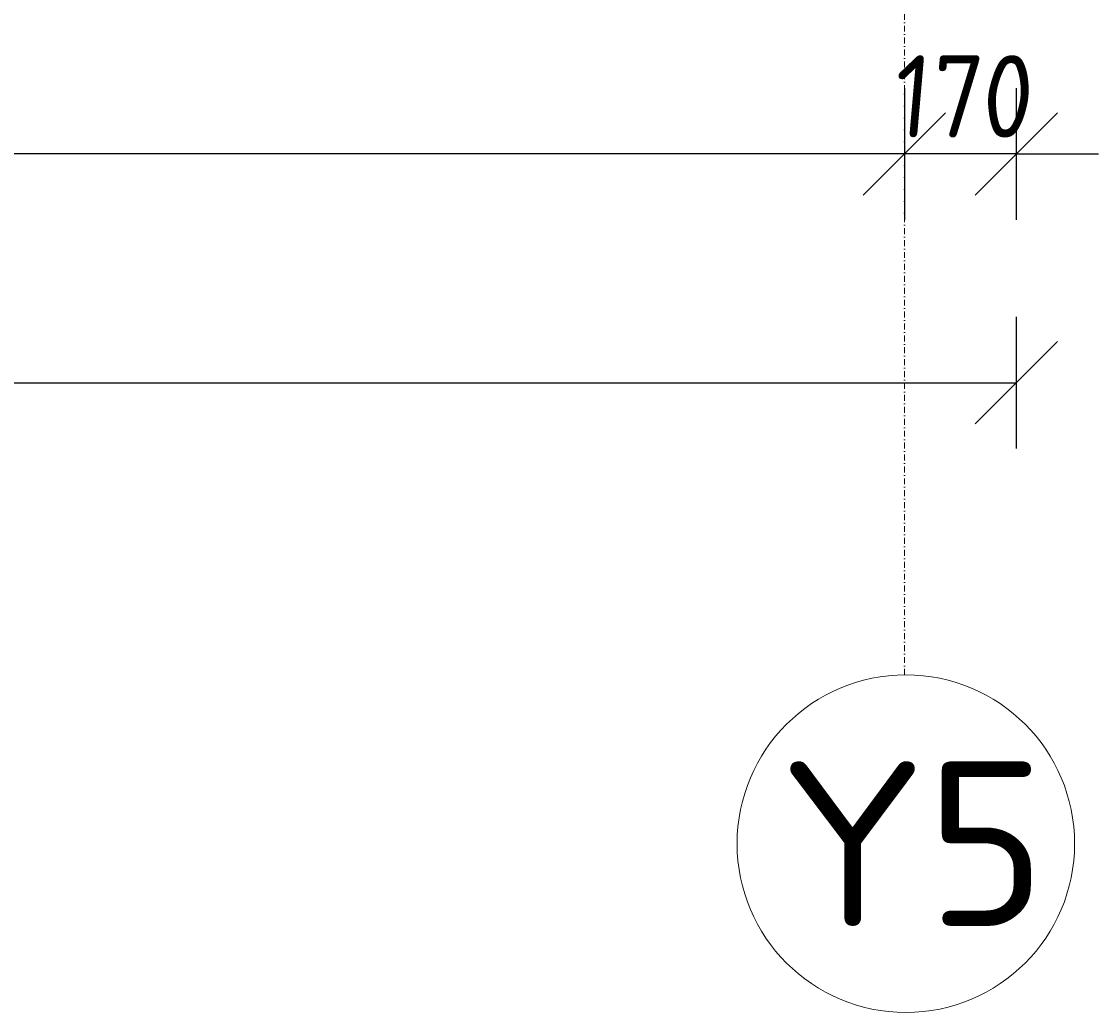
# Model space of a CAD drawing. Header units: millimetres. Extents: x 4047 to 23472, y 1613 to 16682.
# Tile 71 of 86: x 19529 to 21166, y 1613 to 3118. Entities that reach past the tile are written whole.
import ezdxf

# ---------------------------------------------------------------- set-up
doc = ezdxf.new("R2010")
doc.units = ezdxf.units.MM
doc.linetypes.add('Kropki i Kreski', pattern=[360, 180, -90, 0, -90])
doc.layers.add('Osie_Nr_pióra__101_Nr_pióra__7', color=3, linetype='Continuous', lineweight=18)
doc.layers.add('Rbcs_EX_Siatki', color=7, linetype='Continuous')
doc.layers.add('Rbcs_EX_Wymiary', color=7, linetype='Continuous')
doc.styles.add('RBCS_dim', font='isocpeur.ttf', dxfattribs={"width": 0.9, "oblique": 5})
doc.styles.add('RBCS_opis1', font='isocpeur.ttf', dxfattribs={"oblique": 5, "height": 5})
doc.dimstyles.new('Copy of RBCS_STANDARD', dxfattribs={"dimtxt": 2.5, "dimasz": 2.5, "dimexe": 2, "dimexo": 5, "dimgap": 0.5, "dimtad": 1, "dimdec": 0, "dimtxsty": 'RBCS_dim', "dimblk": 'OBLIQUE', "dimcen": 2.5, "dimclrd": 3, "dimclre": 3, "dimclrt": 6, "dimadec": 0, "dimazin": 0, "dimtfac": 1, "dimtdec": 0, "dimtix": 1, "dimtmove": 0, "dimatfit": 3, "dimfxl": 2, "dimfxlon": 1, "dimarcsym": 0})

# ---------------------------------------------------------------- blocks, each defined once
blk = doc.blocks.new('_OBLIQUE')
at = {"color": 0, "linetype": 'ByBlock'}
blk.add_line((-0.5, -0.5), (0.5, 0.5), dxfattribs=at)
blk = doc.blocks.new('*D306')
at = {"layer": 'Defpoints', "color": 0, "lineweight": 25, "transparency": 16777216}
for p in [(20870.8, 4456.1), (21040.8, 4456.1), (20870.8, 2917.1)]:
    blk.add_point(p, dxfattribs=at)
at = {"layer": 'Rbcs_EX_Wymiary', "color": 3, "lineweight": -2, "transparency": 16777216}
for p, q in [((20870.8, 3017.1), (20870.8, 2817.1)), ((21040.8, 3017.1), (21040.8, 2817.1)), ((20870.8, 2917.1), (20745.8, 2917.1)), ((21040.8, 2917.1), (20870.8, 2917.1)), ((21040.8, 2917.1), (21165.8, 2917.1))]:
    blk.add_line(p, q, dxfattribs=at)
at = {"layer": 'Rbcs_EX_Wymiary', "color": 3, "lineweight": -2, "transparency": 16777216, "xscale": 125, "yscale": 125, "zscale": 125}
blk.add_blockref('_OBLIQUE', (20870.8, 2917.1), dxfattribs=at)
at = {"layer": 'Rbcs_EX_Wymiary', "color": 3, "lineweight": -2, "transparency": 16777216, "xscale": 125, "yscale": 125, "zscale": 125, "rotation": 180}
blk.add_blockref('_OBLIQUE', (21040.8, 2917.1), dxfattribs=at)
at = {"layer": 'Rbcs_EX_Wymiary', "color": 6, "transparency": 16777216, "insert": (20955.8, 3004.6), "char_height": 125, "attachment_point": 5, "style": 'RBCS_dim'}
blk.add_mtext('170', dxfattribs=at)
blk = doc.blocks.new('*D307')
at = {"layer": 'Defpoints', "color": 0, "lineweight": 25, "transparency": 16777216}
for p in [(20870.8, 4456.1), (17770.8, 4439.1), (17770.8, 2917.1)]:
    blk.add_point(p, dxfattribs=at)
at = {"layer": 'Rbcs_EX_Wymiary', "color": 3, "lineweight": -2, "transparency": 16777216}
for p, q in [((17770.8, 3017.1), (17770.8, 2817.1)), ((20870.8, 3017.1), (20870.8, 2817.1)), ((20870.8, 2917.1), (17770.8, 2917.1))]:
    blk.add_line(p, q, dxfattribs=at)
at = {"layer": 'Rbcs_EX_Wymiary', "color": 3, "lineweight": -2, "transparency": 16777216, "xscale": 125, "yscale": 125, "zscale": 125, "rotation": 180}
blk.add_blockref('_OBLIQUE', (17770.8, 2917.1), dxfattribs=at)
at = {"layer": 'Rbcs_EX_Wymiary', "color": 3, "lineweight": -2, "transparency": 16777216, "xscale": 125, "yscale": 125, "zscale": 125}
blk.add_blockref('_OBLIQUE', (20870.8, 2917.1), dxfattribs=at)
at = {"layer": 'Rbcs_EX_Wymiary', "color": 6, "transparency": 16777216, "insert": (19320.8, 3004.6), "char_height": 125, "attachment_point": 5, "style": 'RBCS_dim'}
blk.add_mtext('3100', dxfattribs=at)
blk = doc.blocks.new('*D312')
at = {"layer": 'Defpoints', "color": 0, "lineweight": 25, "transparency": 16777216}
for p in [(8015.8, 4456.1), (21040.8, 4456.1), (21040.8, 2569.6)]:
    blk.add_point(p, dxfattribs=at)
at = {"layer": 'Rbcs_EX_Wymiary', "color": 3, "lineweight": -2, "transparency": 16777216}
for p, q in [((8015.8, 2669.6), (8015.8, 2469.6)), ((21040.8, 2669.6), (21040.8, 2469.6)), ((8015.8, 2569.6), (21040.8, 2569.6))]:
    blk.add_line(p, q, dxfattribs=at)
at = {"layer": 'Rbcs_EX_Wymiary', "color": 3, "lineweight": -2, "transparency": 16777216, "xscale": 125, "yscale": 125, "zscale": 125, "rotation": 180}
blk.add_blockref('_OBLIQUE', (8015.8, 2569.6), dxfattribs=at)
at = {"layer": 'Rbcs_EX_Wymiary', "color": 3, "lineweight": -2, "transparency": 16777216, "xscale": 125, "yscale": 125, "zscale": 125}
blk.add_blockref('_OBLIQUE', (21040.8, 2569.6), dxfattribs=at)
at = {"layer": 'Rbcs_EX_Wymiary', "color": 6, "transparency": 16777216, "insert": (14528.3, 2657.1), "char_height": 125, "attachment_point": 5, "style": 'RBCS_dim'}
blk.add_mtext('13025', dxfattribs=at)

msp = doc.modelspace()

# ---------------------------------------------------------------- linework, layer by layer
at = {"layer": 'Osie_Nr_pióra__101_Nr_pióra__7', "linetype": 'Kropki i Kreski', "ltscale": 0.05}
msp.add_line((20870.8, 2125.6), (20870.8, 14790.7), dxfattribs=at)
at = {"layer": 'Osie_Nr_pióra__101_Nr_pióra__7', "linetype": 'Continuous'}
msp.add_line((20870.8, 2125.6), (20870.9, 2125.7), dxfattribs=at)
msp.add_line((20870.8, 2125.6), (20870.9, 2125.7), dxfattribs=at)
at = {"layer": 'Rbcs_EX_Siatki', "color": 3, "lineweight": 0}
msp.add_circle((20873, 1869.2), 256.5, dxfattribs=at)

# ---------------------------------------------------------------- texts
at = {"layer": 'Rbcs_EX_Siatki', "color": 3, "style": 'RBCS_opis1'}
msp.add_text('Y5', height=250, dxfattribs=at).set_placement((20679.5, 1744.2))

# ---------------------------------------------------------------- dimensions: what is measured, and where the dimension line sits
at = {"layer": 'Rbcs_EX_Wymiary'}
for base, p1, p2, picture, middle in [((21040.8, 2569.6), (8015.8, 4456.1), (21040.8, 4456.1), '*D312', (14528.3, 2657.1)), ((17770.8, 2917.1), (20870.8, 4456.1), (17770.8, 4439.1), '*D307', (19320.8, 3004.6)), ((20870.8, 2917.1), (21040.8, 4456.1), (20870.8, 4456.1), '*D306', (20955.8, 3004.6))]:
    dim = msp.add_linear_dim(base=base, p1=p1, p2=p2, dimstyle='Copy of RBCS_STANDARD', dxfattribs=at)
    dim.commit()
    dim.dimension.update_dxf_attribs({"geometry": picture, "text_midpoint": middle})

doc.saveas('drawing.dxf')
